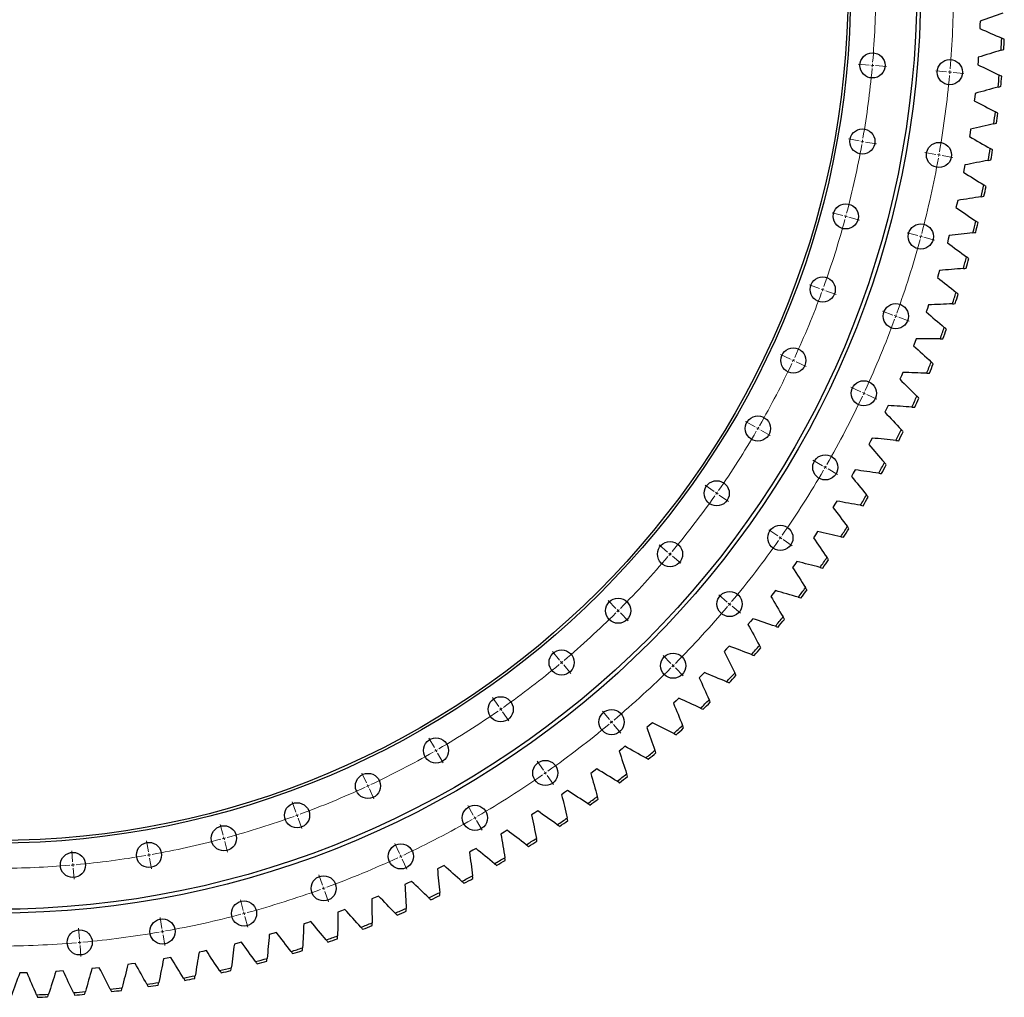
# Model space of a CAD drawing. Header units: millimetres. Extents: x 477 to 15409, y 37490 to 48782.
# Tile 11 of 25: x 3704 to 5230, y 44400 to 45915. Entities that reach past the tile are written whole.
import ezdxf

# ---------------------------------------------------------------- set-up
doc = ezdxf.new("R2010")
doc.units = ezdxf.units.MM
doc.header["$LTSCALE"] = 50

msp = doc.modelspace()

# ---------------------------------------------------------------- linework, layer by layer
at = {"color": 7, "linetype": 'Continuous', "lineweight": 25}
for p, q in [((5192.4, 45907.3), (5192.2, 45901.5)), ((5192.6, 45913.1), (5192.4, 45907.3)), ((5189.7, 45857.1), (5189.4, 45851.3)), ((5189.4, 45851.3), (5188.9, 45845.6)), ((5184.2, 45795.5), (5183.5, 45789.8)), ((5184.8, 45801.2), (5184.2, 45795.5)), ((5177, 45739.9), (5176.1, 45734.2)), ((5177.8, 45745.6), (5177, 45739.9)), ((5168.8, 45690.3), (5167.8, 45684.6)), ((5167.8, 45684.6), (5166.7, 45678.9)), ((5156.5, 45629.7), (5155.2, 45624.1)), ((5157.8, 45635.3), (5156.5, 45629.7)), ((5144.7, 45580.8), (5143.3, 45575.2)), ((5143.3, 45575.2), (5141.8, 45569.7)), ((5128, 45521.3), (5126.3, 45515.8)), ((5129.7, 45526.8), (5128, 45521.3)), ((5110.8, 45468), (5108.9, 45462.5)), ((5112.6, 45473.4), (5110.8, 45468)), ((5091.6, 45415.3), (5089.5, 45409.9)), ((5093.7, 45420.7), (5091.6, 45415.3)), ((5072.8, 45368.7), (5070.5, 45363.3)), ((5070.5, 45363.3), (5068.2, 45358.1)), ((5047.6, 45312.2), (5045.1, 45307)), ((5050, 45317.5), (5047.6, 45312.2)), ((5022.7, 45262), (5020, 45256.9)), ((5025.3, 45267.1), (5022.7, 45262)), ((4998.8, 45217.7), (4996, 45212.7)), ((4996, 45212.7), (4993.2, 45207.7)), ((4970.5, 45169.3), (4967.6, 45164.4)), ((4967.6, 45164.4), (4964.5, 45159.5)), ((4937.3, 45117.2), (4934.1, 45112.4)), ((4940.5, 45122), (4937.3, 45117.2)), ((4905.4, 45071.1), (4902, 45066.5)), ((4908.7, 45075.8), (4905.4, 45071.1)), ((4871.8, 45026.3), (4868.2, 45021.7)), ((4875.3, 45030.8), (4871.8, 45026.3)), ((4840.2, 44987.1), (4836.5, 44982.7)), ((4836.5, 44982.7), (4832.8, 44978.3)), ((4799.7, 44940.4), (4795.8, 44936.1)), ((4803.6, 44944.7), (4799.7, 44940.4)), ((4761.4, 44899.5), (4757.3, 44895.4)), ((4765.4, 44903.7), (4761.4, 44899.5)), ((4725.7, 44864.1), (4721.6, 44860.1)), ((4721.6, 44860.1), (4717.4, 44856.1)), ((4680.3, 44822.1), (4676, 44818.3)), ((4684.6, 44825.9), (4680.3, 44822.1)), ((4642.1, 44789.4), (4637.7, 44785.7)), ((4637.7, 44785.7), (4633.2, 44782)), ((4593.8, 44750.8), (4589.2, 44747.4)), ((4598.4, 44754.4), (4593.8, 44750.8)), ((4548.6, 44717.6), (4543.9, 44714.3)), ((4553.3, 44721), (4548.6, 44717.6)), ((4502.3, 44686.1), (4497.4, 44683)), ((4507.1, 44689.3), (4502.3, 44686.1)), ((4454.8, 44656.3), (4449.8, 44653.4)), ((4459.7, 44659.3), (4454.8, 44656.3)), ((4406.3, 44628.3), (4401.2, 44625.5)), ((4411.3, 44631.1), (4406.3, 44628.3)), ((4361.8, 44604.7), (4356.7, 44602.1)), ((4356.7, 44602.1), (4351.5, 44599.5)), ((4306.2, 44577.7), (4301, 44575.3)), ((4311.5, 44580.1), (4306.2, 44577.7)), ((4254.9, 44555.2), (4249.6, 44553)), ((4260.2, 44557.4), (4254.9, 44555.2)), ((4202.8, 44534.6), (4197.4, 44532.6)), ((4208.2, 44536.6), (4202.8, 44534.6)), ((4149.9, 44515.9), (4144.4, 44514.1)), ((4155.4, 44517.7), (4149.9, 44515.9)), ((4096.4, 44499.1), (4090.9, 44497.6)), ((4102, 44500.8), (4096.4, 44499.1)), ((4042.4, 44484.4), (4036.8, 44483)), ((4047.9, 44485.8), (4042.4, 44484.4)), ((3987.8, 44471.6), (3982.1, 44470.4)), ((3993.4, 44472.9), (3987.8, 44471.6)), ((3877.4, 44452.2), (3871.7, 44451.4)), ((3883.1, 44453), (3877.4, 44452.2)), ((3932.8, 44460.9), (3927.1, 44459.9)), ((3938.4, 44461.9), (3932.8, 44460.9)), ((3709.9, 44438.3), (3704.1, 44438.2)), ((3715.6, 44438.5), (3709.9, 44438.3)), ((3765.9, 44440.8), (3760.1, 44440.5)), ((3771.6, 44441.3), (3765.9, 44440.8)), ((3821.7, 44445.5), (3816, 44444.9)), ((3827.5, 44446.1), (3821.7, 44445.5))]:
    msp.add_line(p, q, dxfattribs=at)
at = {"color": 0, "linetype": 'Continuous', "lineweight": 18}
for p, q in [((5020.7, 45845), (5003.7, 45846.5)), ((5025.7, 45844.5), (5023.2, 45844.8)), ((5025.7, 45844.5), (5028.1, 45844.3)), ((5030.6, 45844.1), (5047.6, 45842.6)), ((5140.7, 45834.5), (5123.8, 45836)), ((5145.7, 45834), (5143.2, 45834.3)), ((5145.7, 45834), (5148.2, 45833.8)), ((5150.7, 45833.6), (5167.6, 45832.1)), ((5005.2, 45727.5), (4988.5, 45730.5)), ((5010.1, 45726.6), (5007.7, 45727.1)), ((5010.1, 45726.6), (5012.6, 45726.2)), ((5015.1, 45725.8), (5031.8, 45722.8)), ((5123.9, 45706.6), (5107.1, 45709.5)), ((5128.8, 45705.7), (5126.3, 45706.2)), ((5128.8, 45705.7), (5131.3, 45705.3)), ((5133.7, 45704.9), (5150.5, 45701.9)), ((4979.6, 45611.9), (4963.1, 45616.3)), ((4984.4, 45610.6), (4982, 45611.2)), ((4984.4, 45610.6), (4986.8, 45609.9)), ((4989.2, 45609.3), (5005.6, 45604.9)), ((5096, 45580.7), (5079.5, 45585.1)), ((5100.8, 45579.4), (5098.4, 45580)), ((5100.8, 45579.4), (5103.2, 45578.7)), ((5105.6, 45578.1), (5122, 45573.7)), ((4943.9, 45498.9), (4928, 45504.7)), ((4948.6, 45497.2), (4946.3, 45498)), ((4948.6, 45497.2), (4951, 45496.3)), ((4953.3, 45495.4), (4969.3, 45489.6)), ((5057.2, 45457.7), (5041.2, 45463.5)), ((5061.9, 45455.9), (5059.5, 45456.8)), ((5061.9, 45455.9), (5064.2, 45455.1)), ((5066.6, 45454.2), (5082.5, 45448.4)), ((4898.6, 45389.4), (4883.2, 45396.6)), ((4903.1, 45387.3), (4900.9, 45388.4)), ((4903.1, 45387.3), (4905.4, 45386.2)), ((4907.7, 45385.2), (4923.1, 45378)), ((5007.8, 45338.5), (4992.4, 45345.7)), ((5012.3, 45336.4), (5010.1, 45337.4)), ((5012.3, 45336.4), (5014.6, 45335.3)), ((5016.9, 45334.3), (5032.3, 45327.1)), ((4843.9, 45284.3), (4829.2, 45292.8)), ((4848.2, 45281.8), (4846.1, 45283.1)), ((4848.2, 45281.8), (4850.4, 45280.6)), ((4852.6, 45279.3), (4867.3, 45270.8)), ((4948.3, 45224.1), (4933.5, 45232.6)), ((4952.6, 45221.6), (4950.4, 45222.8)), ((4952.6, 45221.6), (4954.8, 45220.3)), ((4956.9, 45219.1), (4971.6, 45210.6)), ((4780.2, 45184.4), (4766.3, 45194.2)), ((4784.3, 45181.5), (4782.3, 45183)), ((4784.3, 45181.5), (4786.4, 45180.1)), ((4788.4, 45178.7), (4802.4, 45168.9)), ((4879, 45115.3), (4865, 45125)), ((4883, 45112.4), (4881, 45113.9)), ((4883, 45112.4), (4885.1, 45111)), ((4887.1, 45109.6), (4901.1, 45099.8)), ((4708.1, 45090.4), (4695.1, 45101.4)), ((4712, 45087.2), (4710, 45088.8)), ((4712, 45087.2), (4713.9, 45085.6)), ((4715.8, 45084), (4728.8, 45073.1)), ((4800.4, 45013), (4787.4, 45023.9)), ((4628.1, 45003.1), (4616.1, 45015.1)), ((4631.6, 44999.5), (4629.9, 45001.3)), ((4804.3, 45009.8), (4802.3, 45011.4)), ((4804.3, 45009.8), (4806.2, 45008.1)), ((4808.1, 45006.5), (4821.1, 44995.6)), ((4631.6, 44999.5), (4633.4, 44997.8)), ((4635.2, 44996), (4647.2, 44984)), ((4540.7, 44923), (4529.8, 44936.1)), ((4713.3, 44917.9), (4701.3, 44929.9)), ((4544, 44919.2), (4542.4, 44921.1)), ((4544, 44919.2), (4545.6, 44917.3)), ((4547.2, 44915.4), (4558.1, 44902.4)), ((4716.8, 44914.3), (4715.1, 44916.1)), ((4716.8, 44914.3), (4718.6, 44912.6)), ((4720.4, 44910.8), (4732.4, 44898.8)), ((4446.8, 44850.9), (4437, 44864.8)), ((4449.6, 44846.8), (4448.2, 44848.9)), ((4449.6, 44846.8), (4451.1, 44844.8)), ((4452.5, 44842.7), (4462.2, 44828.8)), ((4618.2, 44830.7), (4607.3, 44843.8)), ((4621.4, 44826.9), (4619.8, 44828.8)), ((4621.4, 44826.9), (4623, 44825)), ((4624.6, 44823.1), (4635.6, 44810)), ((4346.8, 44787.3), (4338.3, 44802)), ((4349.3, 44782.9), (4348.1, 44785.1)), ((4349.3, 44782.9), (4350.6, 44780.8)), ((4351.8, 44778.6), (4360.3, 44763.9)), ((4515.9, 44752.2), (4506.1, 44766.1)), ((4241.8, 44732.6), (4234.6, 44748)), ((4518.7, 44748.1), (4517.3, 44750.2)), ((4518.7, 44748.1), (4520.2, 44746.1)), ((4521.6, 44744), (4531.4, 44730.1)), ((4243.9, 44728), (4242.8, 44730.3)), ((4243.9, 44728), (4244.9, 44725.8)), ((4246, 44723.5), (4253.2, 44708.1)), ((4132.3, 44687.2), (4126.5, 44703.2)), ((4407.1, 44682.9), (4398.6, 44697.6)), ((4134, 44682.5), (4133.2, 44684.9)), ((4134, 44682.5), (4134.9, 44680.2)), ((4409.6, 44678.6), (4408.3, 44680.7)), ((4019.3, 44651.6), (4014.9, 44668)), ((4135.7, 44677.8), (4141.5, 44661.9)), ((4409.6, 44678.6), (4410.8, 44676.4)), ((4412.1, 44674.2), (4420.6, 44659.5)), ((3903.7, 44626), (3900.7, 44642.7)), ((4020.6, 44646.8), (4020, 44649.2)), ((4020.6, 44646.8), (4021.3, 44644.4)), ((4021.9, 44641.9), (4026.3, 44625.5)), ((4292.7, 44623.4), (4285.5, 44638.8)), ((3786.2, 44610.5), (3784.7, 44627.4)), ((3904.5, 44621), (3904.1, 44623.5)), ((3904.5, 44621), (3905, 44618.6)), ((4294.8, 44618.8), (4293.7, 44621.1)), ((3786.6, 44605.5), (3786.4, 44608)), ((3786.6, 44605.5), (3786.8, 44603)), ((3905.4, 44616.1), (3908.3, 44599.4)), ((4294.8, 44618.8), (4295.8, 44616.6)), ((4296.9, 44614.3), (4304.1, 44598.9)), ((3787.1, 44600.5), (3788.5, 44583.6)), ((4173.5, 44574), (4167.7, 44590)), ((4175.2, 44569.3), (4174.4, 44571.6)), ((4175.2, 44569.3), (4176.1, 44566.9)), ((4176.9, 44564.6), (4182.7, 44548.6)), ((4050.5, 44535.2), (4046.1, 44551.6)), ((4051.8, 44530.4), (4051.1, 44532.8)), ((4051.8, 44530.4), (4052.4, 44528)), ((3924.6, 44507.3), (3921.6, 44524)), ((4053.1, 44525.5), (4057.5, 44509.1)), ((3796.7, 44490.5), (3795.2, 44507.4)), ((3925.4, 44502.4), (3925, 44504.8)), ((3925.4, 44502.4), (3925.9, 44499.9)), ((3926.3, 44497.4), (3929.3, 44480.7)), ((3797.1, 44485.5), (3796.9, 44488)), ((3797.1, 44485.5), (3797.4, 44483)), ((3797.6, 44480.5), (3799.1, 44463.6))]:
    msp.add_line(p, q, dxfattribs=at)
at = {"color": 7, "linetype": 'Continuous', "lineweight": 25}
for centre, radius in [((3667.8, 45963.3), 1432.5), ((3667.8, 45963.3), 1426.5), ((3667.8, 45963.3), 1324), ((3667.8, 45963.3), 1320), ((5025.7, 45844.5), 19.5), ((5145.7, 45834), 19.5), ((5010.1, 45726.6), 19.5), ((5128.8, 45705.7), 19.5), ((4984.4, 45610.6), 19.5), ((5100.8, 45579.4), 19.5), ((4948.6, 45497.2), 19.5), ((5061.9, 45455.9), 19.5), ((4903.1, 45387.3), 19.5), ((5012.3, 45336.4), 19.5), ((4848.2, 45281.8), 19.5), ((4952.6, 45221.6), 19.5), ((4784.3, 45181.5), 19.5), ((4883, 45112.4), 19.5), ((4712, 45087.2), 19.5), ((4631.6, 44999.5), 19.5), ((4804.3, 45009.8), 19.5), ((4544, 44919.2), 19.5), ((4716.8, 44914.3), 19.5), ((4449.6, 44846.8), 19.5), ((4621.4, 44826.9), 19.5), ((4349.3, 44782.9), 19.5), ((4518.7, 44748.1), 19.5), ((4243.9, 44728), 19.5), ((4134, 44682.5), 19.5), ((4409.6, 44678.6), 19.5), ((4020.6, 44646.8), 19.5), ((3904.5, 44621), 19.5), ((4294.8, 44618.8), 19.5), ((3786.6, 44605.5), 19.5), ((4175.2, 44569.3), 19.5), ((4051.8, 44530.4), 19.5), ((3925.4, 44502.4), 19.5), ((3797.1, 44485.5), 19.5)]:
    msp.add_circle(centre, radius, dxfattribs=at)
at = {"color": 0, "linetype": 'Continuous', "lineweight": 18}
for radius, start, end in [(1363, 355.2102, 359.7898), (1483.5, 355.1931, 359.8069), (1363, 354.8949, 355), (1363, 355, 355.1051), (1363, 350.2102, 354.7898), (1483.5, 350.1931, 354.8069), (1483.5, 354.9034, 355), (1483.5, 355, 355.0966), (1363, 345.2102, 349.7898), (1363, 349.8949, 350), (1363, 350, 350.1051), (1483.5, 349.9034, 350), (1483.5, 350, 350.0966), (1483.5, 345.1931, 349.8069), (1363, 345, 345.1051), (1363, 340.2102, 344.7898), (1363, 344.8949, 345), (1483.5, 345, 345.0966), (1483.5, 340.1931, 344.8069), (1483.5, 344.9034, 345), (1363, 335.2102, 339.7898), (1363, 339.8949, 340), (1363, 340, 340.1051), (1483.5, 335.1931, 339.8069), (1483.5, 339.9034, 340), (1483.5, 340, 340.0966), (1363, 330.2102, 334.7898), (1363, 334.8949, 335), (1363, 335, 335.1051), (1483.5, 335, 335.0966), (1483.5, 330.1931, 334.8069), (1483.5, 334.9034, 335), (1363, 325.2102, 329.7898), (1363, 329.8949, 330), (1363, 330, 330.1051), (1483.5, 325.1931, 329.8069), (1483.5, 329.9034, 330), (1483.5, 330, 330.0966), (1363, 320.2102, 324.7898), (1363, 324.8949, 325), (1363, 325, 325.1051), (1483.5, 320.1931, 324.8069), (1483.5, 324.9034, 325), (1483.5, 325, 325.0966), (1363, 315.2102, 319.7898), (1363, 319.8949, 320), (1363, 320, 320.1051), (1363, 315, 315.1051), (1483.5, 315.1931, 319.8069), (1483.5, 319.9034, 320), (1483.5, 320, 320.0966), (1363, 310.2102, 314.7898), (1363, 314.8949, 315), (1363, 305.2102, 309.7898), (1363, 309.8949, 310), (1363, 310, 310.1051), (1483.5, 310.1931, 314.8069), (1483.5, 314.9034, 315), (1483.5, 315, 315.0966), (1363, 305, 305.1051), (1363, 300.2102, 304.7898), (1363, 304.8949, 305), (1483.5, 305.1931, 309.8069), (1483.5, 309.9034, 310), (1483.5, 310, 310.0966), (1363, 295.2102, 299.7898), (1363, 299.8949, 300), (1363, 300, 300.1051), (1483.5, 300.1931, 304.8069), (1483.5, 304.9034, 305), (1483.5, 305, 305.0966), (1363, 294.8949, 295), (1363, 295, 295.1051), (1363, 290.2102, 294.7898), (1363, 285.2102, 289.7898), (1363, 289.8949, 290), (1363, 290, 290.1051), (1483.5, 295.1931, 299.8069), (1483.5, 299.9034, 300), (1483.5, 300, 300.0966), (1363, 280.2102, 284.7898), (1363, 284.8949, 285), (1363, 285, 285.1051), (1363, 275.2102, 279.7898), (1363, 279.8949, 280), (1363, 280, 280.1051), (1483.5, 295, 295.0966), (1363, 270.2102, 274.7898), (1363, 274.8949, 275), (1363, 275, 275.1051), (1483.5, 290.1931, 294.8069), (1483.5, 294.9034, 295), (1483.5, 285.1931, 289.8069), (1483.5, 289.9034, 290), (1483.5, 290, 290.0966), (1483.5, 280.1931, 284.8069), (1483.5, 284.9034, 285), (1483.5, 285, 285.0966), (1483.5, 275.1931, 279.8069), (1483.5, 279.9034, 280), (1483.5, 280, 280.0966), (1483.5, 270.1931, 274.8069), (1483.5, 274.9034, 275), (1483.5, 275, 275.0966)]:
    msp.add_arc((3667.8, 45963.3), radius, start, end, dxfattribs=at)
at = {"color": 7, "linetype": 'Continuous', "lineweight": 25}
for radius, start, end in [(1560.2, 356.4996, 357.1846), (1564.2, 356.5556, 357.1287), (1560.2, 354.3943, 355.0794), (1564.2, 354.4503, 355.0234), (1560.2, 352.289, 352.9741), (1564.2, 352.345, 352.9181), (1560.2, 350.1838, 350.8689), (1564.2, 350.2398, 350.8129), (1560.2, 348.0785, 348.7636), (1564.2, 348.1345, 348.7076), (1560.2, 345.9732, 346.6583), (1564.2, 346.0292, 346.6023), (1560.2, 343.868, 344.5531), (1564.2, 343.924, 344.4971), (1560.2, 341.7627, 342.4478), (1564.2, 341.8187, 342.3918), (1560.2, 339.6575, 340.3425), (1564.2, 339.7135, 340.2865), (1560.2, 337.5522, 338.2373), (1564.2, 337.6082, 338.1813), (1560.2, 335.4469, 336.132), (1564.2, 335.5029, 336.076), (1560.2, 333.3417, 334.0268), (1564.2, 333.3977, 333.9708), (1560.2, 331.2364, 331.9215), (1564.2, 331.2924, 331.8655), (1560.2, 329.1311, 329.8162), (1564.2, 329.1871, 329.7602), (1560.2, 327.0259, 327.711), (1564.2, 327.0819, 327.655), (1560.2, 324.9206, 325.6057), (1564.2, 324.9766, 325.5497), (1560.2, 322.8154, 323.5004), (1564.2, 322.8713, 323.4444), (1560.2, 320.7101, 321.3952), (1564.2, 320.7661, 321.3392), (1560.2, 318.6048, 319.2899), (1564.2, 318.6608, 319.2339), (1560.2, 316.4996, 317.1846), (1564.2, 316.5556, 317.1287), (1560.2, 314.3943, 315.0794), (1564.2, 314.4503, 315.0234), (1560.2, 312.289, 312.9741), (1564.2, 312.345, 312.9181), (1560.2, 310.1838, 310.8689), (1564.2, 310.2398, 310.8129), (1560.2, 308.0785, 308.7636), (1564.2, 308.1345, 308.7076), (1560.2, 305.9732, 306.6583), (1564.2, 306.0292, 306.6023), (1560.2, 303.868, 304.5531), (1564.2, 303.924, 304.4971), (1560.2, 301.7627, 302.4478), (1564.2, 301.8187, 302.3918), (1560.2, 299.6575, 300.3425), (1564.2, 299.7135, 300.2865), (1560.2, 297.5522, 298.2373), (1564.2, 297.6082, 298.1813), (1560.2, 295.4469, 296.132), (1564.2, 295.5029, 296.076), (1560.2, 293.3417, 294.0268), (1564.2, 293.3977, 293.9708), (1560.2, 291.2364, 291.9215), (1564.2, 291.2924, 291.8655), (1560.2, 289.1311, 289.8162), (1564.2, 289.1871, 289.7602), (1560.2, 287.0259, 287.711), (1564.2, 287.0819, 287.655), (1560.2, 284.9206, 285.6057), (1564.2, 284.9766, 285.5497), (1560.2, 282.8154, 283.5004), (1564.2, 282.8713, 283.4444), (1560.2, 278.6048, 279.2899), (1560.2, 280.7101, 281.3952), (1564.2, 280.7661, 281.3392), (1560.2, 274.3943, 275.0794), (1560.2, 276.4996, 277.1846), (1564.2, 276.5556, 277.1287), (1564.2, 278.6608, 279.2339), (1560.2, 272.289, 272.9741), (1564.2, 272.345, 272.9181), (1564.2, 274.4503, 275.0234)]:
    msp.add_arc((3667.8, 45963.3), radius, start, end, dxfattribs=at)
for points in [[(5227.6, 45925.3), (5215.9, 45921.2), (5204.3, 45917.1), (5192.6, 45913.1)], [(5192.2, 45901.5), (5203.5, 45896.6), (5214.8, 45891.7), (5226.2, 45886.7)], [(5230.1, 45885), (5228.8, 45885.5), (5227.5, 45886.1), (5226.2, 45886.7)], [(5225.1, 45868.1), (5213.3, 45864.4), (5201.5, 45860.7), (5189.7, 45857.1)], [(5225.1, 45868.1), (5226.5, 45868.5), (5227.9, 45868.9), (5229.2, 45869.4)], [(5188.9, 45845.6), (5200, 45840.2), (5211.2, 45834.9), (5222.3, 45829.5)], [(5226.1, 45827.6), (5224.9, 45828.3), (5223.6, 45828.9), (5222.3, 45829.5)], [(5220.6, 45810.9), (5208.6, 45807.7), (5196.7, 45804.4), (5184.8, 45801.2)], [(5220.6, 45810.9), (5222, 45811.3), (5223.3, 45811.7), (5224.7, 45812.1)], [(5183.5, 45789.8), (5194.5, 45784), (5205.4, 45778.3), (5216.3, 45772.5)], [(5220.1, 45770.5), (5218.8, 45771.2), (5217.6, 45771.8), (5216.3, 45772.5)], [(5213.9, 45754), (5201.9, 45751.2), (5189.9, 45748.4), (5177.8, 45745.6)], [(5213.9, 45754), (5215.3, 45754.3), (5216.7, 45754.6), (5218.1, 45755)], [(5176.1, 45734.2), (5186.9, 45728.1), (5197.6, 45721.9), (5208.3, 45715.7)], [(5212, 45713.6), (5210.7, 45714.3), (5209.5, 45715), (5208.3, 45715.7)], [(5205.2, 45697.3), (5193.1, 45695), (5180.9, 45692.6), (5168.8, 45690.3)], [(5205.2, 45697.3), (5206.6, 45697.6), (5208, 45697.9), (5209.4, 45698.2)], [(5166.7, 45678.9), (5177.2, 45672.4), (5187.7, 45665.9), (5198.1, 45659.3)], [(5201.8, 45657), (5200.5, 45657.8), (5199.3, 45658.6), (5198.1, 45659.3)], [(5194.4, 45641), (5195.8, 45641.3), (5197.2, 45641.5), (5198.6, 45641.7)], [(5194.4, 45641), (5182.2, 45639.1), (5170, 45637.2), (5157.8, 45635.3)], [(5155.2, 45624.1), (5165.5, 45617.2), (5175.7, 45610.3), (5185.9, 45603.3)], [(5189.5, 45600.9), (5188.3, 45601.7), (5187.1, 45602.5), (5185.9, 45603.3)], [(5181.5, 45585.2), (5169.2, 45583.7), (5157, 45582.2), (5144.7, 45580.8)], [(5181.5, 45585.2), (5182.9, 45585.3), (5184.4, 45585.5), (5185.8, 45585.7)], [(5141.8, 45569.7), (5151.8, 45562.4), (5161.7, 45555.1), (5171.7, 45547.8)], [(5175.1, 45545.2), (5174, 45546.1), (5172.8, 45546.9), (5171.7, 45547.8)], [(5166.6, 45529.8), (5154.3, 45528.8), (5142, 45527.8), (5129.7, 45526.8)], [(5166.6, 45529.8), (5168, 45529.9), (5169.4, 45530.1), (5170.9, 45530.2)], [(5126.3, 45515.8), (5136, 45508.2), (5145.7, 45500.5), (5155.4, 45492.8)], [(5158.8, 45490.1), (5157.6, 45491), (5156.5, 45491.9), (5155.4, 45492.8)], [(5149.7, 45475.1), (5137.3, 45474.5), (5125, 45473.9), (5112.6, 45473.4)], [(5149.7, 45475.1), (5151.1, 45475.1), (5152.5, 45475.2), (5153.9, 45475.3)], [(5108.9, 45462.5), (5118.3, 45454.5), (5127.7, 45446.5), (5137.1, 45438.5)], [(5140.4, 45435.7), (5139.3, 45436.6), (5138.2, 45437.6), (5137.1, 45438.5)], [(5130.7, 45421), (5118.4, 45420.8), (5106, 45420.7), (5093.7, 45420.7)], [(5130.7, 45421), (5132.2, 45421), (5133.6, 45421), (5135, 45421)], [(5089.5, 45409.9), (5098.6, 45401.6), (5107.7, 45393.2), (5116.8, 45384.9)], [(5120, 45382), (5118.9, 45382.9), (5117.9, 45383.9), (5116.8, 45384.9)], [(5109.8, 45367.6), (5097.5, 45367.9), (5085.1, 45368.3), (5072.8, 45368.7)], [(5109.8, 45367.6), (5111.2, 45367.5), (5112.7, 45367.5), (5114.1, 45367.5)], [(5068.2, 45358.1), (5077, 45349.4), (5085.8, 45340.7), (5094.6, 45332)], [(5097.6, 45329), (5096.6, 45330), (5095.6, 45331), (5094.6, 45332)], [(5045.1, 45307), (5053.5, 45298.1), (5062, 45289.1), (5070.5, 45280)], [(5087, 45315), (5074.6, 45315.8), (5062.3, 45316.6), (5050, 45317.5)], [(5087, 45315), (5088.4, 45314.9), (5089.8, 45314.8), (5091.2, 45314.7)], [(5073.4, 45276.9), (5072.4, 45278), (5071.4, 45279), (5070.5, 45280)], [(5062.2, 45263.3), (5049.9, 45264.6), (5037.6, 45265.8), (5025.3, 45267.1)], [(5062.2, 45263.3), (5063.6, 45263.2), (5065, 45263), (5066.4, 45262.9)], [(5020, 45256.9), (5028.2, 45247.6), (5036.3, 45238.3), (5044.4, 45229)], [(5035.5, 45212.6), (5023.3, 45214.3), (5011, 45216), (4998.8, 45217.7)], [(5047.2, 45225.7), (5046.3, 45226.8), (5045.3, 45227.9), (5044.4, 45229)], [(4993.2, 45207.7), (5001, 45198.1), (5008.7, 45188.5), (5016.5, 45178.9)], [(5035.5, 45212.6), (5036.9, 45212.4), (5038.4, 45212.2), (5039.8, 45212)], [(5007, 45162.8), (4994.8, 45165), (4982.7, 45167.1), (4970.5, 45169.3)], [(5019.2, 45175.6), (5018.3, 45176.7), (5017.4, 45177.8), (5016.5, 45178.9)], [(4964.5, 45159.5), (4971.9, 45149.7), (4979.4, 45139.8), (4986.8, 45129.9)], [(5007, 45162.8), (5008.4, 45162.6), (5009.8, 45162.3), (5011.2, 45162.1)], [(4989.3, 45126.5), (4988.5, 45127.6), (4987.6, 45128.7), (4986.8, 45129.9)], [(4934.1, 45112.4), (4941.2, 45102.3), (4948.2, 45092.2), (4955.3, 45082)], [(4976.7, 45114.2), (4964.6, 45116.8), (4952.6, 45119.4), (4940.5, 45122)], [(4976.7, 45114.2), (4978.1, 45113.9), (4979.5, 45113.6), (4980.9, 45113.3)], [(4957.7, 45078.5), (4956.9, 45079.6), (4956.1, 45080.8), (4955.3, 45082)], [(4902, 45066.5), (4908.7, 45056.1), (4915.4, 45045.7), (4922, 45035.3)], [(4944.6, 45066.7), (4932.6, 45069.7), (4920.7, 45072.7), (4908.7, 45075.8)], [(4944.6, 45066.7), (4946, 45066.3), (4947.4, 45066), (4948.8, 45065.6)], [(4924.3, 45031.7), (4923.6, 45032.9), (4922.8, 45034.1), (4922, 45035.3)], [(4868.2, 45021.7), (4874.5, 45011.1), (4880.8, 45000.5), (4887.1, 44989.8)], [(4910.8, 45020.4), (4899, 45023.8), (4887.1, 45027.3), (4875.3, 45030.8)], [(4910.8, 45020.4), (4912.2, 45020), (4913.6, 45019.6), (4914.9, 45019.2)], [(4875.4, 44975.3), (4863.6, 44979.2), (4851.9, 44983.2), (4840.2, 44987.1)], [(4889.3, 44986.2), (4888.5, 44987.4), (4887.8, 44988.6), (4887.1, 44989.8)], [(4832.8, 44978.3), (4838.7, 44967.4), (4844.6, 44956.6), (4850.5, 44945.7)], [(4875.4, 44975.3), (4876.7, 44974.9), (4878.1, 44974.4), (4879.4, 44974)], [(4838.2, 44931.6), (4826.7, 44936), (4815.1, 44940.3), (4803.6, 44944.7)], [(4852.5, 44941.9), (4851.9, 44943.2), (4851.2, 44944.5), (4850.5, 44945.7)], [(4795.8, 44936.1), (4801.3, 44925.1), (4806.8, 44914), (4812.3, 44903)], [(4838.2, 44931.6), (4839.6, 44931.1), (4840.9, 44930.6), (4842.3, 44930.2)], [(4757.3, 44895.4), (4762.4, 44884.2), (4767.5, 44872.9), (4772.6, 44861.6)], [(4799.6, 44889.3), (4788.1, 44894.1), (4776.8, 44898.9), (4765.4, 44903.7)], [(4814.2, 44899.1), (4813.6, 44900.4), (4813, 44901.7), (4812.3, 44903)], [(4799.6, 44889.3), (4800.9, 44888.8), (4802.2, 44888.3), (4803.5, 44887.7)], [(4759.3, 44848.5), (4748.1, 44853.7), (4736.9, 44858.9), (4725.7, 44864.1)], [(4717.4, 44856.1), (4722.1, 44844.7), (4726.7, 44833.2), (4731.4, 44821.8)], [(4759.3, 44848.5), (4760.6, 44847.9), (4761.9, 44847.3), (4763.2, 44846.7)], [(4774.3, 44857.7), (4773.8, 44859), (4773.2, 44860.3), (4772.6, 44861.6)], [(4676, 44818.3), (4680.3, 44806.7), (4684.5, 44795.1), (4688.7, 44783.5)], [(4717.7, 44809.2), (4706.6, 44814.7), (4695.6, 44820.3), (4684.6, 44825.9)], [(4733, 44817.8), (4732.4, 44819.1), (4731.9, 44820.5), (4731.4, 44821.8)], [(4717.7, 44809.2), (4718.9, 44808.5), (4720.2, 44807.9), (4721.5, 44807.2)], [(4674.5, 44771.4), (4663.7, 44777.3), (4652.9, 44783.3), (4642.1, 44789.4)], [(4633.2, 44782), (4637.1, 44770.3), (4640.9, 44758.6), (4644.7, 44746.8)], [(4690.2, 44779.5), (4689.7, 44780.8), (4689.2, 44782.1), (4688.7, 44783.5)], [(4674.5, 44771.4), (4675.8, 44770.7), (4677, 44770), (4678.3, 44769.3)], [(4589.2, 44747.4), (4592.6, 44735.5), (4596, 44723.6), (4599.3, 44711.7)], [(4630.1, 44735.2), (4619.5, 44741.6), (4608.9, 44748), (4598.4, 44754.4)], [(4646, 44742.7), (4645.6, 44744.1), (4645.1, 44745.4), (4644.7, 44746.8)], [(4630.1, 44735.2), (4631.3, 44734.5), (4632.5, 44733.7), (4633.7, 44733)], [(4543.9, 44714.3), (4546.9, 44702.4), (4549.8, 44690.4), (4552.7, 44678.3)], [(4584.3, 44700.7), (4574, 44707.4), (4563.6, 44714.2), (4553.3, 44721)], [(4600.5, 44707.6), (4600.1, 44709), (4599.7, 44710.3), (4599.3, 44711.7)], [(4584.3, 44700.7), (4585.5, 44699.9), (4586.7, 44699.1), (4587.9, 44698.3)], [(4497.4, 44683), (4500, 44670.9), (4502.5, 44658.8), (4504.9, 44646.7)], [(4537.3, 44667.9), (4527.2, 44675), (4517.1, 44682.1), (4507.1, 44689.3)], [(4537.3, 44667.9), (4538.5, 44667), (4539.6, 44666.2), (4540.8, 44665.4)], [(4553.7, 44674.2), (4553.4, 44675.6), (4553.1, 44677), (4552.7, 44678.3)], [(4449.8, 44653.4), (4451.9, 44641.2), (4454, 44629), (4456, 44616.8)], [(4489.1, 44636.8), (4479.3, 44644.3), (4469.5, 44651.8), (4459.7, 44659.3)], [(4489.1, 44636.8), (4490.3, 44635.9), (4491.4, 44635.1), (4492.5, 44634.2)], [(4505.8, 44642.5), (4505.5, 44643.9), (4505.2, 44645.3), (4504.9, 44646.7)], [(4401.2, 44625.5), (4402.8, 44613.3), (4404.4, 44601.1), (4406, 44588.8)], [(4439.8, 44607.5), (4430.3, 44615.4), (4420.8, 44623.2), (4411.3, 44631.1)], [(4389.5, 44580.1), (4380.3, 44588.3), (4371, 44596.5), (4361.8, 44604.7)], [(4439.8, 44607.5), (4440.9, 44606.6), (4442.1, 44605.7), (4443.2, 44604.8)], [(4456.7, 44612.6), (4456.5, 44614), (4456.2, 44615.4), (4456, 44616.8)], [(4351.5, 44599.5), (4352.7, 44587.2), (4353.9, 44574.9), (4355, 44562.6)], [(4406.6, 44584.6), (4406.4, 44586), (4406.2, 44587.4), (4406, 44588.8)], [(4301, 44575.3), (4301.7, 44563), (4302.4, 44550.7), (4303.1, 44538.3)], [(4338.2, 44554.5), (4329.3, 44563), (4320.4, 44571.6), (4311.5, 44580.1)], [(4389.5, 44580.1), (4390.6, 44579.1), (4391.7, 44578.2), (4392.7, 44577.2)], [(4355.4, 44558.3), (4355.3, 44559.8), (4355.1, 44561.2), (4355, 44562.6)], [(4249.6, 44553), (4249.8, 44540.6), (4250.1, 44528.3), (4250.3, 44515.9)], [(4286, 44530.8), (4277.4, 44539.7), (4268.8, 44548.5), (4260.2, 44557.4)], [(4338.2, 44554.5), (4339.2, 44553.5), (4340.3, 44552.5), (4341.3, 44551.5)], [(4197.4, 44532.6), (4197.2, 44520.2), (4197, 44507.9), (4196.8, 44495.5)], [(4233, 44509.1), (4224.7, 44518.2), (4216.4, 44527.4), (4208.2, 44536.6)], [(4286, 44530.8), (4287, 44529.8), (4288, 44528.8), (4289, 44527.8)], [(4303.3, 44534), (4303.2, 44535.5), (4303.2, 44536.9), (4303.1, 44538.3)], [(4144.4, 44514.1), (4143.8, 44501.8), (4143.2, 44489.4), (4142.5, 44477.1)], [(4179.2, 44489.3), (4171.2, 44498.8), (4163.3, 44508.2), (4155.4, 44517.7)], [(4250.4, 44511.7), (4250.4, 44513.1), (4250.3, 44514.5), (4250.3, 44515.9)], [(4090.9, 44497.6), (4089.8, 44485.3), (4088.7, 44473), (4087.6, 44460.6)], [(4124.7, 44471.5), (4117.1, 44481.3), (4109.5, 44491), (4102, 44500.8)], [(4233, 44509.1), (4233.9, 44508), (4234.9, 44507), (4235.8, 44505.9)], [(4036.8, 44483), (4035.2, 44470.8), (4033.7, 44458.5), (4032.1, 44446.2)], [(4069.6, 44455.7), (4062.3, 44465.8), (4055.1, 44475.8), (4047.9, 44485.8)], [(4179.2, 44489.3), (4180.1, 44488.2), (4181, 44487.1), (4181.9, 44486)], [(4196.7, 44491.2), (4196.7, 44492.7), (4196.7, 44494.1), (4196.8, 44495.5)], [(3982.1, 44470.4), (3980.1, 44458.3), (3978.1, 44446.1), (3976.1, 44433.9)], [(4013.9, 44442), (4007, 44452.3), (4000.2, 44462.6), (3993.4, 44472.9)], [(4124.7, 44471.5), (4125.5, 44470.4), (4126.4, 44469.3), (4127.3, 44468.1)], [(4142.2, 44472.8), (4142.3, 44474.2), (4142.4, 44475.7), (4142.5, 44477.1)], [(3901.3, 44420.7), (3895.2, 44431.5), (3889.1, 44442.2), (3883.1, 44453)], [(3927.1, 44459.9), (3924.6, 44447.8), (3922.2, 44435.7), (3919.7, 44423.6)], [(3957.8, 44430.3), (3951.3, 44440.8), (3944.9, 44451.4), (3938.4, 44461.9)], [(4069.6, 44455.7), (4070.4, 44454.6), (4071.2, 44453.4), (4072.1, 44452.3)], [(4087.2, 44456.4), (4087.3, 44457.8), (4087.4, 44459.2), (4087.6, 44460.6)], [(3704.1, 44438.2), (3699.9, 44426.5), (3695.7, 44414.9), (3691.5, 44403.3)], [(3730.2, 44404.4), (3725.3, 44415.7), (3720.4, 44427.1), (3715.6, 44438.5)], [(3760.1, 44440.5), (3756.4, 44428.8), (3752.6, 44417), (3748.8, 44405.2)], [(3787.4, 44407.7), (3782.1, 44418.9), (3776.8, 44430.1), (3771.6, 44441.3)], [(3816, 44444.9), (3812.7, 44433), (3809.3, 44421.2), (3806, 44409.3)], [(3844.4, 44413.2), (3838.8, 44424.1), (3833.1, 44435.1), (3827.5, 44446.1)], [(3871.7, 44451.4), (3868.8, 44439.4), (3865.9, 44427.4), (3863, 44415.4)], [(4013.9, 44442), (4014.7, 44440.8), (4015.5, 44439.6), (4016.3, 44438.4)], [(4031.5, 44442), (4031.7, 44443.4), (4031.9, 44444.8), (4032.1, 44446.2)], [(3918.8, 44419.4), (3919.1, 44420.8), (3919.4, 44422.2), (3919.7, 44423.6)], [(3957.8, 44430.3), (3958.5, 44429.1), (3959.3, 44427.9), (3960, 44426.7)], [(3975.4, 44429.7), (3975.6, 44431.1), (3975.9, 44432.5), (3976.1, 44433.9)], [(3787.4, 44407.7), (3788, 44406.4), (3788.6, 44405.1), (3789.2, 44403.8)], [(3804.8, 44405.1), (3805.2, 44406.5), (3805.6, 44407.9), (3806, 44409.3)], [(3844.4, 44413.2), (3845.1, 44411.9), (3845.8, 44410.6), (3846.4, 44409.4)], [(3862, 44411.2), (3862.3, 44412.6), (3862.6, 44414), (3863, 44415.4)], [(3901.3, 44420.7), (3902, 44419.4), (3902.7, 44418.2), (3903.4, 44417)], [(3730.2, 44404.4), (3730.7, 44403.1), (3731.3, 44401.7), (3731.8, 44400.4)], [(3747.5, 44401.2), (3747.9, 44402.5), (3748.3, 44403.9), (3748.8, 44405.2)]]:
    msp.add_open_spline(points, degree=3, dxfattribs=at)

doc.saveas('drawing.dxf')
